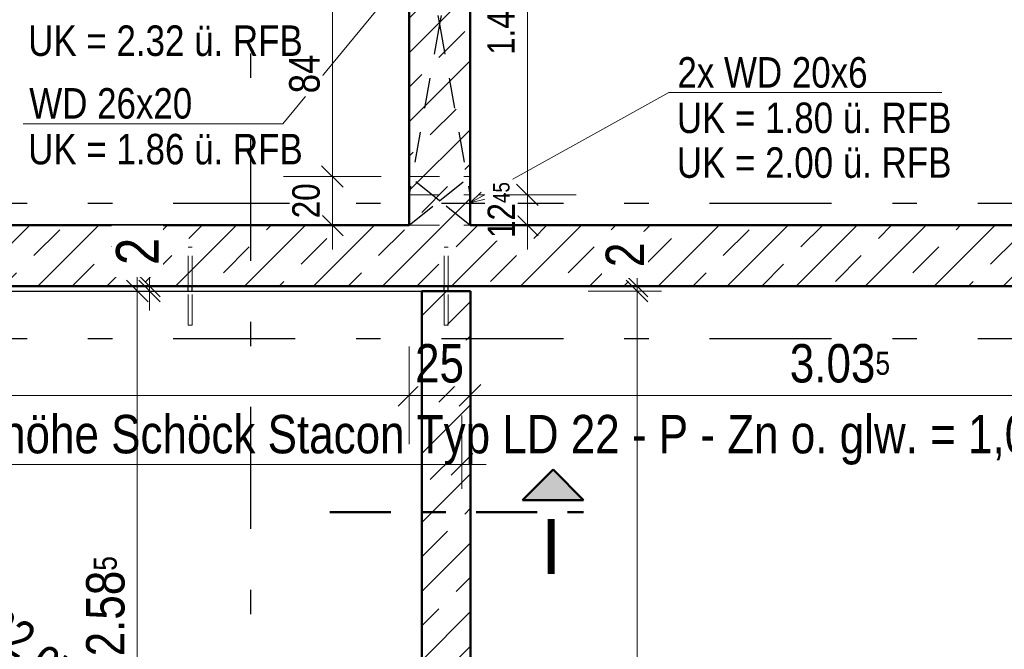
# Model space of a CAD drawing. Header units: millimetres. Extents: x -13 to 146, y -13 to 60.
# Tile 44 of 170: x 9.42 to 13.46, y 18.61 to 21.19. Entities that reach past the tile are written whole.
import ezdxf

# ---------------------------------------------------------------- set-up
doc = ezdxf.new("R2010")
doc.units = ezdxf.units.MM
for name, pattern in [('DASHDOT', [1, 0.5, -0.25, 0, -0.25]), ('DASHDOTX2', [2, 1, -0.5, 0, -0.5]), ('HIDDEN', [0.375, 0.25, -0.125])]:
    doc.linetypes.add(name, pattern=pattern)
for name, color, linetype, lineweight in [('Achsen', 7, 'Continuous', 20), ('Schraffuren', 7, 'Continuous', 20), ('Texte', 7, 'Continuous', 20), ('WPG_DD Elt', 7, 'Continuous', 20), ('WPG_Lüftung Durchbrüche', 7, 'Continuous', 20)]:
    doc.layers.add(name, color=color, linetype=linetype, lineweight=lineweight)
doc.styles.add('Arial', font='arial.ttf')
doc.styles.add('Arial Narrow', font='ARIALN.TTF')
doc.dimstyles.new('Arch_Strakon_dimstyle', dxfattribs={"dimtxt": 11.25, "dimasz": 1, "dimexe": 1.25, "dimexo": 0.0625, "dimgap": 1, "dimtad": 0, "dimdec": 5, "dimzin": 12, "dimdsep": 46, "dimtxsty": 'Arial Narrow', "dimblk": 'Arrowhead_Tick', "dimsah": 1, "dimcen": 0, "dimse1": 1, "dimse2": 1, "dimclrd": 6, "dimclrt": 3, "dimazin": 0, "dimtfac": 1, "dimtdec": 4, "dimtmove": 0, "dimatfit": 3, "dimldrblk": 'NONE', "dimfxl": 1, "dimtvp": 1, "dimtolj": 1, "dimtzin": 0, "dimlwd": 13, "dimarcsym": 2})
pattern_1 = [(45, (0, 0), (-0.1414214, 0.1414214), [0.15, -0.1]), (45, (-0.07071, 0.07071), (-0.1414214, 0.1414214), [])]

# ---------------------------------------------------------------- blocks, each defined once
blk = doc.blocks.new('Arrowhead_Tick')
at = {"color": 0, "linetype": 'Continuous', "lineweight": -2}
for p, q in [((0, 20), (0, -10)), ((-1, 0), (0, 0)), ((10, 0), (0, 0))]:
    blk.add_line(p, q, dxfattribs=at)
at = {"color": 2, "linetype": 'Continuous', "lineweight": 35}
blk.add_line((4.42, 4.42), (-4.42, -4.42), dxfattribs=at)
blk = doc.blocks.new('*D124')
at = {"layer": 'Achsen', "color": 6, "linetype": 'Continuous', "lineweight": 13}
blk.add_line((4.9171, 20.1081), (4.9171, 20.428), dxfattribs=at)
at = {"layer": 'Defpoints', "color": 0}
for p in [(4.9171, 20.438), (26.2851, 20.438), (5.5942, 20.0981)]:
    blk.add_point(p, dxfattribs=at)
at = {"layer": 'Achsen', "color": 6, "lineweight": 13, "xscale": 0.01, "yscale": 0.01, "zscale": 0.01}
for p, rotation in [((4.9171, 20.438), 89.99999999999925), ((4.9171, 20.0981), 269.9999999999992)]:
    blk.add_blockref('Arrowhead_Tick', p, dxfattribs=dict(at, rotation=rotation))
at = {"layer": 'Achsen', "color": 2, "lineweight": 35, "insert": (4.7867, 20.268), "char_height": 0.1575, "attachment_point": 5, "rotation": 90, "style": 'Arial Narrow', "bg_fill": 3, "box_fill_scale": 1.1, "bg_fill_color": 256, "bg_fill_true_color": 13158600, "bg_fill_transparency": 0}
blk.add_mtext('\\A1;34', dxfattribs=at)
blk = doc.blocks.new('_None')
blk = doc.blocks.new('*D125')
at = {"layer": 'Achsen', "color": 6, "linetype": 'Continuous', "lineweight": 13}
blk.add_line((4.9171, 20.448), (4.9171, 22.4597), dxfattribs=at)
at = {"layer": 'Defpoints', "color": 0}
for p in [(4.9171, 22.4697), (5.4742, 22.4697), (26.2851, 20.438)]:
    blk.add_point(p, dxfattribs=at)
at = {"layer": 'Achsen', "color": 6, "lineweight": 13, "xscale": 0.01, "yscale": 0.01, "zscale": 0.01}
for p, rotation in [((4.9171, 22.4697), 89.99999999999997), ((4.9171, 20.438), 270)]:
    blk.add_blockref('Arrowhead_Tick', p, dxfattribs=dict(at, rotation=rotation))
at = {"layer": 'Achsen', "color": 2, "lineweight": 35, "insert": (4.7867, 21.4538), "char_height": 0.1575, "attachment_point": 5, "rotation": 90, "style": 'Arial Narrow', "bg_fill": 3, "box_fill_scale": 1.1, "bg_fill_color": 256, "bg_fill_true_color": 13158600, "bg_fill_transparency": 0}
blk.add_mtext('\\A1;2.03', dxfattribs=at)
blk = doc.blocks.new('*D147')
at = {"layer": 'Achsen', "color": 6, "linetype": 'Continuous', "lineweight": 13}
blk.add_line((5.8542, 19.65), (11.0046, 19.65), dxfattribs=at)
at = {"layer": 'Defpoints', "color": 0}
for p in [(5.8442, 20.3481), (11.0146, 20.3481), (11.0146, 19.65)]:
    blk.add_point(p, dxfattribs=at)
at = {"layer": 'Achsen', "color": 6, "lineweight": 13, "xscale": 0.01, "yscale": 0.01, "zscale": 0.01}
blk.add_blockref('Arrowhead_Tick', (11.0146, 19.65), dxfattribs=at)
at = {"layer": 'Achsen', "color": 6, "lineweight": 13, "xscale": 0.01, "yscale": 0.01, "zscale": 0.01, "rotation": 180}
blk.add_blockref('Arrowhead_Tick', (5.8442, 19.65), dxfattribs=at)
at = {"layer": 'Achsen', "color": 2, "lineweight": 35, "insert": (8.4294, 19.7804), "char_height": 0.1575, "attachment_point": 5, "style": 'Arial Narrow', "bg_fill": 3, "box_fill_scale": 1.1, "bg_fill_color": 256, "bg_fill_true_color": 13158600, "bg_fill_transparency": 0}
blk.add_mtext('\\A1;5.17', dxfattribs=at)
blk = doc.blocks.new('*D148')
at = {"layer": 'Achsen', "color": 6, "linetype": 'Continuous', "lineweight": 13}
blk.add_line((11.0246, 19.65), (11.2546, 19.65), dxfattribs=at)
at = {"layer": 'Defpoints', "color": 0}
for p in [(11.0146, 20.3481), (11.2646, 20.3481), (11.2646, 19.65)]:
    blk.add_point(p, dxfattribs=at)
at = {"layer": 'Achsen', "color": 6, "lineweight": 13, "xscale": 0.01, "yscale": 0.01, "zscale": 0.01}
blk.add_blockref('Arrowhead_Tick', (11.2646, 19.65), dxfattribs=at)
at = {"layer": 'Achsen', "color": 6, "lineweight": 13, "xscale": 0.01, "yscale": 0.01, "zscale": 0.01, "rotation": 180}
blk.add_blockref('Arrowhead_Tick', (11.0146, 19.65), dxfattribs=at)
at = {"layer": 'Achsen', "color": 2, "lineweight": 35, "insert": (11.1396, 19.7804), "char_height": 0.1575, "attachment_point": 5, "style": 'Arial Narrow', "bg_fill": 3, "box_fill_scale": 1.1, "bg_fill_color": 256, "bg_fill_true_color": 13158600, "bg_fill_transparency": 0}
blk.add_mtext('\\A1;25', dxfattribs=at)
blk = doc.blocks.new('*D149')
at = {"layer": 'Achsen', "color": 6, "linetype": 'Continuous', "lineweight": 13}
blk.add_line((11.2746, 19.65), (14.2896, 19.65), dxfattribs=at)
at = {"layer": 'Defpoints', "color": 0}
for p in [(11.2646, 20.3481), (14.2996, 20.3481), (14.2996, 19.65)]:
    blk.add_point(p, dxfattribs=at)
at = {"layer": 'Achsen', "color": 6, "lineweight": 13, "xscale": 0.01, "yscale": 0.01, "zscale": 0.01}
blk.add_blockref('Arrowhead_Tick', (14.2996, 19.65), dxfattribs=at)
at = {"layer": 'Achsen', "color": 6, "lineweight": 13, "xscale": 0.01, "yscale": 0.01, "zscale": 0.01, "rotation": 180}
blk.add_blockref('Arrowhead_Tick', (11.2646, 19.65), dxfattribs=at)
at = {"layer": 'Achsen', "color": 2, "lineweight": 35, "insert": (12.7821, 19.7804), "char_height": 0.1575, "attachment_point": 5, "style": 'Arial Narrow', "bg_fill": 3, "box_fill_scale": 1.1, "bg_fill_color": 256, "bg_fill_true_color": 13158600, "bg_fill_transparency": 0}
blk.add_mtext('\\A1;3.03{\\A1;\\H.6x;\\S5;}', dxfattribs=at)
blk = doc.blocks.new('*D334')
at = {"color": 6, "linetype": 'Continuous', "lineweight": 13}
blk.add_line((9.9, 17.5015), (9.9, 20.0681), dxfattribs=at)
at = {"layer": 'Defpoints', "color": 0}
for p in [(9.9, 20.0781), (11.0671, 20.0781), (9.2671, 17.4915)]:
    blk.add_point(p, dxfattribs=at)
at = {"color": 6, "lineweight": 13, "xscale": 0.01, "yscale": 0.01, "zscale": 0.01}
for p, rotation in [((9.9, 20.0781), 90), ((9.9, 17.4915), 270)]:
    blk.add_blockref('Arrowhead_Tick', p, dxfattribs=dict(at, rotation=rotation))
at = {"color": 2, "lineweight": 35, "insert": (9.7696, 18.7848), "char_height": 0.1575, "attachment_point": 5, "rotation": 90, "style": 'Arial Narrow', "bg_fill": 3, "box_fill_scale": 1.1, "bg_fill_color": 256, "bg_fill_true_color": 13158600, "bg_fill_transparency": 0}
blk.add_mtext('\\A1;2.58{\\A1;\\H.6x;\\S5;}', dxfattribs=at)
blk = doc.blocks.new('*D336')
at = {"color": 6, "linetype": 'Continuous', "lineweight": 13}
for p, q in [((11.95, 20.0681), (11.95, 16.5472)), ((11.95, 13.4015), (11.95, 16.0465))]:
    blk.add_line(p, q, dxfattribs=at)
at = {"layer": 'Defpoints', "color": 0}
for p in [(11.2671, 20.0781), (11.95, 20.0781), (11.2671, 13.3915)]:
    blk.add_point(p, dxfattribs=at)
at = {"color": 6, "lineweight": 13, "xscale": 0.01, "yscale": 0.01, "zscale": 0.01}
for p, rotation in [((11.95, 20.0781), 90), ((11.95, 13.3915), 270)]:
    blk.add_blockref('Arrowhead_Tick', p, dxfattribs=dict(at, rotation=rotation))
at = {"color": 2, "lineweight": 35, "insert": (11.9, 16.2969), "char_height": 0.1575, "attachment_point": 5, "rotation": 90, "style": 'Arial Narrow', "bg_fill": 3, "box_fill_scale": 1.1, "bg_fill_color": 256, "bg_fill_true_color": 13158600, "bg_fill_transparency": 0}
blk.add_mtext('\\A1;6.68{\\A1;\\H.6x;\\S5;}', dxfattribs=at)
blk = doc.blocks.new('*D337')
at = {"color": 6, "linetype": 'Continuous', "lineweight": 13}
for p, q in [((11.95, 20.1081), (11.95, 20.1181)), ((11.95, 20.0781), (11.95, 20.0981)), ((11.95, 20.0681), (11.95, 20.0581))]:
    blk.add_line(p, q, dxfattribs=at)
at = {"layer": 'Defpoints', "color": 0}
for p in [(5.5942, 20.0981), (11.2671, 20.0781), (11.95, 20.0981)]:
    blk.add_point(p, dxfattribs=at)
at = {"color": 6, "lineweight": 13, "xscale": 0.01, "yscale": 0.01, "zscale": 0.01}
for p, rotation in [((11.95, 20.0781), 90), ((11.95, 20.0981), 270)]:
    blk.add_blockref('Arrowhead_Tick', p, dxfattribs=dict(at, rotation=rotation))
at = {"color": 2, "lineweight": 35, "insert": (11.9, 20.2265), "char_height": 0.1575, "attachment_point": 5, "rotation": 90, "style": 'Arial Narrow', "bg_fill": 3, "box_fill_scale": 1.1, "bg_fill_color": 256, "bg_fill_true_color": 13158600, "bg_fill_transparency": 0}
blk.add_mtext('\\A1;2', dxfattribs=at)
blk = doc.blocks.new('*D413')
at = {"layer": 'Achsen', "color": 6, "linetype": 'Continuous', "lineweight": 13}
blk.add_line((7.0256, 19.3668), (11.2216, 19.3668), dxfattribs=at)
at = {"layer": 'Defpoints', "color": 0}
for p in [(7.0156, 25.6511), (11.2316, 25.6511), (11.2316, 19.3668)]:
    blk.add_point(p, dxfattribs=at)
at = {"layer": 'Achsen', "color": 6, "lineweight": 13, "xscale": 0.01, "yscale": 0.01, "zscale": 0.01}
blk.add_blockref('Arrowhead_Tick', (11.2316, 19.3668), dxfattribs=at)
at = {"layer": 'Achsen', "color": 6, "lineweight": 13, "xscale": 0.01, "yscale": 0.01, "zscale": 0.01, "rotation": 180}
blk.add_blockref('Arrowhead_Tick', (7.0156, 19.3668), dxfattribs=at)
blk = doc.blocks.new('*D481')
at = {"layer": 'Defpoints', "color": 0}
for p in [(10.7, 20.5481), (11.0146, 20.5481), (11.0146, 20.3481)]:
    blk.add_point(p, dxfattribs=at)
at = {"layer": 'Texte', "color": 6, "linetype": 'Continuous', "lineweight": 13}
blk.add_line((10.7, 20.3581), (10.7, 20.5381), dxfattribs=at)
at = {"layer": 'Texte', "color": 6, "lineweight": 13, "xscale": 0.01, "yscale": 0.01, "zscale": 0.01}
for p, rotation in [((10.7, 20.5481), 90), ((10.7, 20.3481), 270)]:
    blk.add_blockref('Arrowhead_Tick', p, dxfattribs=dict(at, rotation=rotation))
at = {"layer": 'Texte', "color": 3, "lineweight": 35, "insert": (10.5926, 20.4481), "char_height": 0.1125, "attachment_point": 5, "rotation": 90, "style": 'Arial Narrow', "bg_fill": 3, "box_fill_scale": 1.1, "bg_fill_color": 256, "bg_fill_true_color": 13158600, "bg_fill_transparency": 0}
blk.add_mtext('\\A1;20', dxfattribs=at)
blk = doc.blocks.new('*D482')
at = {"layer": 'Defpoints', "color": 0}
for p in [(11.2645, 20.4725), (11.5, 20.4725), (11.2646, 20.3481)]:
    blk.add_point(p, dxfattribs=at)
at = {"layer": 'Texte', "color": 6, "linetype": 'Continuous', "lineweight": 13}
blk.add_line((11.5, 20.3581), (11.5, 20.4625), dxfattribs=at)
at = {"layer": 'Texte', "color": 6, "lineweight": 13, "xscale": 0.01, "yscale": 0.01, "zscale": 0.01}
for p, rotation in [((11.5, 20.4725), 90), ((11.5, 20.3481), 270)]:
    blk.add_blockref('Arrowhead_Tick', p, dxfattribs=dict(at, rotation=rotation))
at = {"layer": 'Texte', "color": 3, "lineweight": 35, "insert": (11.3935, 20.4103), "char_height": 0.1125, "attachment_point": 5, "rotation": 90, "style": 'Arial Narrow', "bg_fill": 3, "box_fill_scale": 1.1, "bg_fill_color": 256, "bg_fill_true_color": 13158600, "bg_fill_transparency": 0}
blk.add_mtext('\\A1;12{\\A1;\\H.6x;\\S45;}', dxfattribs=at)
blk = doc.blocks.new('*D483')
at = {"layer": 'Defpoints', "color": 0}
for p in [(11.2645, 21.8725), (11.5, 21.8725), (11.2645, 20.4725)]:
    blk.add_point(p, dxfattribs=at)
at = {"layer": 'Texte', "color": 6, "linetype": 'Continuous', "lineweight": 13}
blk.add_line((11.5, 20.4825), (11.5, 21.8625), dxfattribs=at)
at = {"layer": 'Texte', "color": 6, "lineweight": 13, "xscale": 0.01, "yscale": 0.01, "zscale": 0.01}
for p, rotation in [((11.5, 21.8725), 90), ((11.5, 20.4725), 270)]:
    blk.add_blockref('Arrowhead_Tick', p, dxfattribs=dict(at, rotation=rotation))
at = {"layer": 'Texte', "color": 3, "lineweight": 35, "insert": (11.3926, 21.1725), "char_height": 0.1125, "attachment_point": 5, "rotation": 90, "style": 'Arial Narrow', "bg_fill": 3, "box_fill_scale": 1.1, "bg_fill_color": 256, "bg_fill_true_color": 13158600, "bg_fill_transparency": 0}
blk.add_mtext('\\A1;1.40', dxfattribs=at)
blk = doc.blocks.new('*D555')
at = {"layer": 'Defpoints', "color": 0}
for p in [(10.7, 21.3896), (11.0146, 21.3896), (11.0146, 20.5481)]:
    blk.add_point(p, dxfattribs=at)
at = {"layer": 'WPG_Lüftung Durchbrüche', "color": 6, "linetype": 'Continuous', "lineweight": 13}
blk.add_line((10.7, 20.5581), (10.7, 21.3796), dxfattribs=at)
at = {"layer": 'WPG_Lüftung Durchbrüche', "color": 6, "lineweight": 13, "xscale": 0.01, "yscale": 0.01, "zscale": 0.01}
for p, rotation in [((10.7, 21.3896), 90), ((10.7, 20.5481), 270)]:
    blk.add_blockref('Arrowhead_Tick', p, dxfattribs=dict(at, rotation=rotation))
at = {"layer": 'WPG_Lüftung Durchbrüche', "color": 3, "lineweight": 35, "insert": (10.5862, 20.9688), "char_height": 0.125, "attachment_point": 5, "rotation": 90, "style": 'Arial Narrow', "bg_fill": 3, "box_fill_scale": 1.1, "bg_fill_color": 256, "bg_fill_true_color": 13158600, "bg_fill_transparency": 0}
blk.add_mtext('\\A1;84', dxfattribs=at)
blk = doc.blocks.new('*D734')
at = {"layer": 'Achsen', "color": 6, "linetype": 'Continuous', "lineweight": 13}
for p, q in [((9.95, 20.1081), (9.95, 20.1181)), ((9.95, 20.0781), (9.95, 20.0981)), ((9.95, 20.0681), (9.95, 20.0581))]:
    blk.add_line(p, q, dxfattribs=at)
at = {"layer": 'Defpoints', "color": 0}
for p in [(9.95, 20.0981), (11.0671, 20.0781), (11.1591, 20.0981)]:
    blk.add_point(p, dxfattribs=at)
at = {"layer": 'Achsen', "color": 6, "lineweight": 13, "xscale": 0.01, "yscale": 0.01, "zscale": 0.01}
for p, rotation in [((9.95, 20.0781), 90), ((9.95, 20.0981), 270)]:
    blk.add_blockref('Arrowhead_Tick', p, dxfattribs=dict(at, rotation=rotation))
at = {"layer": 'Achsen', "color": 2, "lineweight": 35, "insert": (9.9, 20.2407), "char_height": 0.175, "attachment_point": 5, "rotation": 90, "style": 'Arial Narrow', "bg_fill": 3, "box_fill_scale": 1.1, "bg_fill_color": 256, "bg_fill_true_color": 13158600, "bg_fill_transparency": 0}
blk.add_mtext('\\A1;2', dxfattribs=at)

msp = doc.modelspace()

# ---------------------------------------------------------------- hatches: boundary and pattern name
at = {"lineweight": 25, "true_color": 0x0000ff}
msp.add_hatch(color=5, dxfattribs=at).paths.add_polyline_path([(11.605536, 19.345515), (11.480536, 19.220515), (11.730536, 19.220515)])
at = {"layer": 'Schraffuren', "lineweight": 13}
h = msp.add_hatch(dxfattribs=at)
h.set_pattern_fill('bB', color=6, scale=0.01, angle=45, style=0, pattern_type=2)
h.set_pattern_definition(pattern_1)
h.paths.add_polyline_path([(11.264642, 22.695742), (11.264642, 20.34809), (11.014642, 20.34809), (11.014642, 22.695742)])
h = msp.add_hatch(dxfattribs=at)
h.set_pattern_fill('bB', color=6, scale=0.01, angle=45, style=0, pattern_type=2)
h.set_pattern_definition(pattern_1)
h.paths.add_polyline_path([(24.289608, 20.09809), (5.594235, 20.09809), (5.594235, 20.34809), (24.289608, 20.34809)])
h = msp.add_hatch(dxfattribs=at)
h.set_pattern_fill('bB', color=6, scale=0.01, angle=45, style=0, pattern_type=2)
h.set_pattern_definition(pattern_1)
h.paths.add_polyline_path([(11.267092, 20.07809), (11.267092, 13.391508), (11.067092, 13.391508), (11.067092, 20.07809)])

# ---------------------------------------------------------------- linework, layer by layer
at = {"color": 5, "linetype": 'Continuous', "lineweight": 18}
msp.add_line((10.497353, 20.764147), (9.431067, 20.764147), dxfattribs=at)
at = {"color": 4, "linetype": 'Continuous', "lineweight": 50}
for p, q in [((11.605536, 19.345515), (11.480536, 19.220515)), ((11.730536, 19.220515), (11.605536, 19.345515)), ((11.480536, 19.220515), (11.730536, 19.220515))]:
    msp.add_line(p, q, dxfattribs=at)
at = {"color": 4, "linetype": 'DASHDOT', "lineweight": 50, "ltscale": 0.5}
msp.add_line((10.689873, 19.170515), (11.730536, 19.170515), dxfattribs=at)
at = {"layer": 'Achsen', "color": 3, "linetype": 'DASHDOTX2', "lineweight": 25, "ltscale": 0.5}
for p, q in [((10.364631, 39.402162), (10.364631, 12.374124)), ((3.447631, 20.43799), (49.122527, 20.43799)), ((3.447631, 19.88299), (49.122527, 19.88299))]:
    msp.add_line(p, q, dxfattribs=at)
at = {"layer": 'WPG_Lüftung Durchbrüche', "color": 5, "linetype": 'Continuous', "lineweight": 18}
for p, q in [((10.497353, 20.764147), (11.008927, 21.386289)), ((12.080454, 20.892617), (11.265934, 20.440003)), ((13.200707, 20.892617), (12.080454, 20.892617)), ((11.265934, 20.440003), (11.310572, 20.4832)), ((11.32619, 20.455094), (11.265934, 20.440003))]:
    msp.add_line(p, q, dxfattribs=at)

# ---------------------------------------------------------------- next in the draw order: dimensions: what is measured, and where the dimension line sits
at = {"layer": 'Achsen', "lineweight": 35}
dim = msp.add_linear_dim(base=(4.917088, 20.43799), p1=(5.594235, 20.09809), p2=(26.285079, 20.43799), angle=90, text='34', dimstyle='Arch_Strakon_dimstyle', override={"dimscale": 0.01, "dimtxt": 15.75, "dimasz": 1, "dimgap": 5, "dimtad": 1, "dimjust": 0, "dimtih": 0, "dimtoh": 0, "dimdec": 5, "dimdsep": 46, "dimtxsty": 'Arial Narrow', "dimclrd": 6, "dimclrt": 2, "dimtix": 1, "dimtofl": 255, "dimtmove": 0, "dimatfit": 2, "dimfxl": 0, "dimfxlon": 0, "dimtvp": 31.746032, "dimtfill": 1, "dimtfillclr": 7, "dimlwd": 13}, dxfattribs=at)
dim.commit()
dim.dimension.update_dxf_attribs({"geometry": '*D124', "text_midpoint": (4.917088, 20.26804), "dimtype": 160})

# ---------------------------------------------------------------- next in the draw order: dimensions: what is measured, and where the dimension line sits
dim = msp.add_linear_dim(base=(4.917088, 22.469694), p1=(26.285079, 20.43799), p2=(5.474235, 22.469694), angle=90, text='2.03', dimstyle='Arch_Strakon_dimstyle', override={"dimscale": 0.01, "dimtxt": 15.75, "dimasz": 1, "dimgap": 5, "dimtad": 1, "dimjust": 0, "dimtih": 0, "dimtoh": 0, "dimdec": 5, "dimdsep": 46, "dimtxsty": 'Arial Narrow', "dimclrd": 6, "dimclrt": 2, "dimtix": 1, "dimtofl": 255, "dimtmove": 0, "dimatfit": 2, "dimfxl": 0, "dimfxlon": 0, "dimtvp": 31.746032, "dimtfill": 1, "dimtfillclr": 7, "dimlwd": 13}, dxfattribs=at)
dim.commit()
dim.dimension.update_dxf_attribs({"geometry": '*D125', "text_midpoint": (4.917088, 21.453842), "dimtype": 160})

# ---------------------------------------------------------------- next in the draw order: texts
at = {"layer": 'WPG_DD Elt', "color": 3, "lineweight": 25, "style": 'Arial Narrow'}
for s, p in [('2x WD 20x6', (12.115535, 20.912721)), ('UK = 1.80 ü. RFB', (12.113254, 20.726162)), ('^I', (12.891294, 20.726162)), ('^I', (12.891294, 20.574733))]:
    msp.add_text(s, height=0.125, dxfattribs=at).set_placement(p)
at = {"layer": 'WPG_Lüftung Durchbrüche', "color": 3, "lineweight": 25, "style": 'Arial Narrow'}
for s, p in [('WD 26x20', (9.456727, 20.785673)), ('UK = 2.00 ü. RFB', (12.113254, 20.542558))]:
    msp.add_text(s, height=0.125, dxfattribs=at).set_placement(p)

# ---------------------------------------------------------------- next in the draw order: dimensions: what is measured, and where the dimension line sits
at = {"layer": 'Achsen', "lineweight": 35}
dim = msp.add_linear_dim(base=(11.014642, 19.65), p1=(5.844235, 20.34809), p2=(11.014642, 20.34809), text='5.17', dimstyle='Arch_Strakon_dimstyle', override={"dimscale": 0.01, "dimtxt": 15.75, "dimasz": 1, "dimgap": 5, "dimtad": 1, "dimjust": 0, "dimtih": 0, "dimtoh": 0, "dimdec": 5, "dimdsep": 46, "dimtxsty": 'Arial Narrow', "dimclrd": 6, "dimclrt": 2, "dimtix": 1, "dimtofl": 255, "dimtmove": 0, "dimatfit": 2, "dimfxl": 0, "dimfxlon": 0, "dimtvp": 31.746032, "dimtfill": 1, "dimtfillclr": 7, "dimlwd": 13}, dxfattribs=at)
dim.commit()
dim.dimension.update_dxf_attribs({"geometry": '*D147', "text_midpoint": (8.429439, 19.65), "dimtype": 160})

# ---------------------------------------------------------------- next in the draw order: dimensions: what is measured, and where the dimension line sits
dim = msp.add_linear_dim(base=(11.264642, 19.65), p1=(11.014642, 20.34809), p2=(11.264642, 20.34809), text='25', dimstyle='Arch_Strakon_dimstyle', override={"dimscale": 0.01, "dimtxt": 15.75, "dimasz": 1, "dimgap": 5, "dimtad": 1, "dimjust": 0, "dimtih": 0, "dimtoh": 0, "dimdec": 5, "dimdsep": 46, "dimtxsty": 'Arial Narrow', "dimclrd": 6, "dimclrt": 2, "dimtix": 1, "dimtofl": 255, "dimtmove": 0, "dimatfit": 2, "dimfxl": 0, "dimfxlon": 0, "dimtvp": 31.746032, "dimtfill": 1, "dimtfillclr": 7, "dimlwd": 13}, dxfattribs=at)
dim.commit()
dim.dimension.update_dxf_attribs({"geometry": '*D148', "text_midpoint": (11.139642, 19.65), "dimtype": 160})

# ---------------------------------------------------------------- next in the draw order: dimensions: what is measured, and where the dimension line sits
at = {"lineweight": 35}
dim = msp.add_linear_dim(base=(9.9, 20.07809), p1=(9.267084, 17.491512), p2=(11.067092, 20.07809), angle=90, text='2.58{\\A1;\\H.6x;\\S5;}', dimstyle='Arch_Strakon_dimstyle', override={"dimscale": 0.01, "dimtxt": 15.75, "dimasz": 1, "dimgap": 5, "dimtad": 1, "dimjust": 0, "dimtih": 0, "dimtoh": 0, "dimdec": 5, "dimdsep": 46, "dimtxsty": 'Arial Narrow', "dimclrd": 6, "dimclrt": 2, "dimtix": 1, "dimtofl": 255, "dimtmove": 0, "dimatfit": 2, "dimfxl": 0, "dimfxlon": 0, "dimtvp": 31.746032, "dimtfill": 1, "dimtfillclr": 7, "dimlwd": 13}, dxfattribs=at)
dim.commit()
dim.dimension.update_dxf_attribs({"geometry": '*D334', "text_midpoint": (9.9, 18.784801), "dimtype": 160})
at = {"layer": 'Achsen', "lineweight": 35}
dim = msp.add_linear_dim(base=(14.299642, 19.65), p1=(11.264642, 20.34809), p2=(14.299642, 20.34809), text='3.03{\\A1;\\H.6x;\\S5;}', dimstyle='Arch_Strakon_dimstyle', override={"dimscale": 0.01, "dimtxt": 15.75, "dimasz": 1, "dimgap": 5, "dimtad": 1, "dimjust": 0, "dimtih": 0, "dimtoh": 0, "dimdec": 5, "dimdsep": 46, "dimtxsty": 'Arial Narrow', "dimclrd": 6, "dimclrt": 2, "dimtix": 1, "dimtofl": 255, "dimtmove": 0, "dimatfit": 2, "dimfxl": 0, "dimfxlon": 0, "dimtvp": 31.746032, "dimtfill": 1, "dimtfillclr": 7, "dimlwd": 13}, dxfattribs=at)
dim.commit()
dim.dimension.update_dxf_attribs({"geometry": '*D149', "text_midpoint": (12.782142, 19.65), "dimtype": 160})

# ---------------------------------------------------------------- next in the draw order: linework, layer by layer
at = {"color": 6, "linetype": 'HIDDEN', "lineweight": 13, "ltscale": 0.5}
for p, q in [((10.109086, 19.938093), (10.109695, 19.938093)), ((10.109695, 19.938093), (10.111429, 19.938093)), ((10.111429, 19.938093), (10.114025, 19.938093)), ((10.114025, 19.938093), (10.117086, 19.938093)), ((10.117086, 19.938093), (10.120148, 19.938093)), ((10.120148, 19.938093), (10.122743, 19.938093)), ((10.122743, 19.938093), (10.124477, 19.938093)), ((10.124477, 19.938093), (10.125086, 19.938093)), ((11.159086, 19.938093), (11.159695, 19.938093)), ((11.159695, 19.938093), (11.161429, 19.938093)), ((11.161429, 19.938093), (11.164025, 19.938093)), ((11.164025, 19.938093), (11.167086, 19.938093)), ((11.167086, 19.938093), (11.170148, 19.938093)), ((11.170148, 19.938093), (11.172743, 19.938093)), ((11.172743, 19.938093), (11.174477, 19.938093)), ((11.174477, 19.938093), (11.175086, 19.938093))]:
    msp.add_line(p, q, dxfattribs=at)

# ---------------------------------------------------------------- next in the draw order: dimensions: what is measured, and where the dimension line sits
at = {"lineweight": 35}
dim = msp.add_linear_dim(base=(11.95, 20.07809), p1=(11.267092, 13.391508), p2=(11.267092, 20.07809), angle=90, text='6.68{\\A1;\\H.6x;\\S5;}', dimstyle='Arch_Strakon_dimstyle', override={"dimscale": 0.01, "dimtxt": 15.75, "dimasz": 1, "dimgap": 5, "dimtad": 0, "dimjust": 0, "dimtih": 0, "dimtoh": 0, "dimdec": 5, "dimdsep": 46, "dimtxsty": 'Arial Narrow', "dimclrd": 6, "dimclrt": 2, "dimtix": 0, "dimtofl": 255, "dimtmove": 2, "dimatfit": 2, "dimfxl": 0, "dimfxlon": 0, "dimtvp": 31.746032, "dimtfill": 1, "dimtfillclr": 7, "dimlwd": 13}, dxfattribs=at)
dim.commit()
dim.dimension.update_dxf_attribs({"geometry": '*D336', "text_midpoint": (11.9, 16.29688), "dimtype": 160})

# ---------------------------------------------------------------- next in the draw order: texts
at = {"color": 4, "lineweight": 50, "style": 'Arial'}
msp.add_text('I', height=0.225, dxfattribs=at).set_placement((11.55356, 18.917261))
at = {"layer": 'Achsen', "color": 2, "lineweight": 35, "style": 'Arial Narrow'}
msp.add_text('5 x Querkraftdorn in Deckenhöhe Schöck Stacon Typ LD 22 - P - Zn o. glw. = 1,05 m, mit Brandschutzmanschette BSM 20 LD 16-22', height=0.1575, dxfattribs=at).set_placement((7.084756, 19.412103))

# ---------------------------------------------------------------- next in the draw order: dimensions: what is measured, and where the dimension line sits
at = {"lineweight": 35}
dim = msp.add_linear_dim(base=(11.95, 20.09809), p1=(11.267092, 20.07809), p2=(5.594235, 20.09809), angle=90, text='2', dimstyle='Arch_Strakon_dimstyle', override={"dimscale": 0.01, "dimtxt": 15.75, "dimasz": 1, "dimgap": 5, "dimtad": 1, "dimjust": 4, "dimtih": 0, "dimtoh": 0, "dimdec": 5, "dimdsep": 46, "dimtxsty": 'Arial Narrow', "dimclrd": 6, "dimclrt": 2, "dimtix": 0, "dimtofl": 255, "dimtmove": 2, "dimatfit": 2, "dimfxl": 0, "dimfxlon": 0, "dimtvp": 31.746032, "dimtfill": 1, "dimtfillclr": 7, "dimlwd": 13}, dxfattribs=at)
dim.commit()
dim.dimension.update_dxf_attribs({"geometry": '*D337', "text_midpoint": (11.9, 20.226452), "dimtype": 160})

# ---------------------------------------------------------------- next in the draw order: linework, layer by layer
at = {"color": 4, "linetype": 'Continuous', "lineweight": 50}
msp.add_line((11.267092, 13.391508), (11.267092, 20.07809), dxfattribs=at)

# ---------------------------------------------------------------- next in the draw order: dimensions: what is measured, and where the dimension line sits
at = {"layer": 'Achsen', "lineweight": 35}
dim = msp.add_linear_dim(base=(11.231561, 19.366841), p1=(7.015555, 25.651075), p2=(11.231561, 25.651075), text=' ', dimstyle='Arch_Strakon_dimstyle', override={"dimscale": 0.01, "dimtxt": 15, "dimasz": 1, "dimgap": 5, "dimtad": 1, "dimjust": 0, "dimtih": 0, "dimtoh": 0, "dimdec": 5, "dimdsep": 46, "dimtxsty": 'Arial Narrow', "dimclrd": 6, "dimclrt": 2, "dimtix": 1, "dimtofl": 255, "dimtmove": 0, "dimatfit": 2, "dimfxl": 0, "dimfxlon": 0, "dimtvp": 33.333333, "dimtfill": 1, "dimtfillclr": 7, "dimlwd": 13}, dxfattribs=at)
dim.commit()
dim.dimension.update_dxf_attribs({"geometry": '*D413', "text_midpoint": (9.123558, 19.366841), "dimtype": 160})

# ---------------------------------------------------------------- next in the draw order: texts
at = {"color": 2, "lineweight": 35, "insert": (8.268537, 19.238321), "char_height": 0.15, "attachment_point": 7, "rotation": 328.376, "line_spacing_factor": 0.9, "style": 'Arial Narrow', "bg_fill": 3, "box_fill_scale": 1.2, "bg_fill_color": 256, "bg_fill_true_color": 13158600, "bg_fill_transparency": 0}
msp.add_mtext('Stb.-Decke d= 22 cm, OK + 9.47 m', dxfattribs=at)

# ---------------------------------------------------------------- next in the draw order: dimensions: what is measured, and where the dimension line sits
at = {"layer": 'Texte', "lineweight": 35}
for base, p1, p2, text, picture, middle in [((11.5, 20.472541), (11.264642, 20.34809), (11.264495, 20.472541), '12{\\A1;\\H.6x;\\S45;}', '*D482', (11.5, 20.410315)), ((10.7, 20.54809), (11.014642, 20.34809), (11.014642, 20.54809), '20', '*D481', (10.7, 20.44809))]:
    dim = msp.add_linear_dim(base=base, p1=p1, p2=p2, angle=90, text=text, dimstyle='Arch_Strakon_dimstyle', override={"dimscale": 0.01, "dimtxt": 11.25, "dimasz": 1, "dimgap": 5, "dimtad": 1, "dimjust": 0, "dimtih": 0, "dimtoh": 0, "dimdec": 4, "dimdsep": 46, "dimtxsty": 'Arial Narrow', "dimclrd": 6, "dimclrt": 3, "dimtix": 1, "dimtofl": 255, "dimtmove": 0, "dimatfit": 2, "dimfxl": 0, "dimfxlon": 0, "dimtvp": 44.444444, "dimtfill": 1, "dimtfillclr": 7, "dimlwd": 13}, dxfattribs=at)
    dim.commit()
    dim.dimension.update_dxf_attribs({"geometry": picture, "text_midpoint": middle, "dimtype": 160})

# ---------------------------------------------------------------- next in the draw order: linework, layer by layer
at = {"color": 4, "linetype": 'Continuous', "lineweight": 50}
for p, q in [((5.844235, 20.34809), (11.014642, 20.34809)), ((11.264642, 20.34809), (14.299642, 20.34809))]:
    msp.add_line(p, q, dxfattribs=at)
at = {"color": 6, "linetype": 'HIDDEN', "lineweight": 13, "ltscale": 0.5}
for p, q in [((11.014642, 20.34809), (11.264495, 20.34809)), ((11.264495, 20.34809), (11.264642, 20.34809))]:
    msp.add_line(p, q, dxfattribs=at)

# ---------------------------------------------------------------- next in the draw order: dimensions: what is measured, and where the dimension line sits
at = {"layer": 'Achsen', "lineweight": 35}
dim = msp.add_linear_dim(base=(9.95, 20.09809), p1=(11.067092, 20.07809), p2=(11.159086, 20.09809), angle=90, text='2', dimstyle='Arch_Strakon_dimstyle', override={"dimscale": 0.01, "dimtxt": 17.5, "dimasz": 1, "dimgap": 5, "dimtad": 1, "dimjust": 4, "dimtih": 0, "dimtoh": 0, "dimdec": 5, "dimdsep": 46, "dimtxsty": 'Arial Narrow', "dimclrd": 6, "dimclrt": 2, "dimtix": 0, "dimtofl": 255, "dimtmove": 2, "dimatfit": 2, "dimfxl": 0, "dimfxlon": 0, "dimtvp": 28.571429, "dimtfill": 1, "dimtfillclr": 7, "dimlwd": 13}, dxfattribs=at)
dim.commit()
dim.dimension.update_dxf_attribs({"geometry": '*D734', "text_midpoint": (9.9, 20.240715), "dimtype": 160})
at = {"layer": 'Texte', "lineweight": 35}
dim = msp.add_linear_dim(base=(11.5, 21.872541), p1=(11.264495, 20.472541), p2=(11.264495, 21.872541), angle=90, text='1.40', dimstyle='Arch_Strakon_dimstyle', override={"dimscale": 0.01, "dimtxt": 11.25, "dimasz": 1, "dimgap": 5, "dimtad": 1, "dimjust": 0, "dimtih": 0, "dimtoh": 0, "dimdec": 4, "dimdsep": 46, "dimtxsty": 'Arial Narrow', "dimclrd": 6, "dimclrt": 3, "dimtix": 1, "dimtofl": 255, "dimtmove": 0, "dimatfit": 2, "dimfxl": 0, "dimfxlon": 0, "dimtvp": 44.444444, "dimtfill": 1, "dimtfillclr": 7, "dimlwd": 13}, dxfattribs=at)
dim.commit()
dim.dimension.update_dxf_attribs({"geometry": '*D483', "text_midpoint": (11.5, 21.172541), "dimtype": 160})
at = {"layer": 'WPG_Lüftung Durchbrüche', "lineweight": 35}
dim = msp.add_linear_dim(base=(10.7, 21.38959), p1=(11.014642, 20.54809), p2=(11.014642, 21.38959), angle=90, text='84', dimstyle='Arch_Strakon_dimstyle', override={"dimscale": 0.01, "dimtxt": 12.5, "dimasz": 1, "dimgap": 5, "dimtad": 1, "dimjust": 0, "dimtih": 0, "dimtoh": 0, "dimdec": 5, "dimdsep": 46, "dimtxsty": 'Arial Narrow', "dimclrd": 6, "dimclrt": 3, "dimtix": 1, "dimtofl": 255, "dimtmove": 0, "dimatfit": 2, "dimfxl": 0, "dimfxlon": 0, "dimtvp": 40, "dimtfill": 1, "dimtfillclr": 7, "dimlwd": 13}, dxfattribs=at)
dim.commit()
dim.dimension.update_dxf_attribs({"geometry": '*D555', "text_midpoint": (10.7, 20.96884), "dimtype": 160})

# ---------------------------------------------------------------- next in the draw order: linework, layer by layer
at = {"color": 4, "linetype": 'Continuous', "lineweight": 50}
for p, q in [((11.014642, 20.34809), (11.014642, 22.29809)), ((11.264642, 20.34809), (11.264642, 22.29809)), ((5.594235, 20.09809), (24.289608, 20.09809)), ((11.067092, 20.07809), (11.267092, 20.07809)), ((11.067092, 13.391508), (11.067092, 20.07809))]:
    msp.add_line(p, q, dxfattribs=at)
at = {"color": 6, "linetype": 'HIDDEN', "lineweight": 13, "ltscale": 0.5}
for p, q in [((11.264495, 20.54809), (11.264495, 21.38959)), ((11.014642, 20.54809), (11.264495, 20.54809)), ((11.264495, 20.34809), (11.264495, 20.54809)), ((11.014642, 20.472541), (11.264495, 20.472541)), ((10.109086, 20.258093), (10.109695, 20.258093)), ((10.109086, 20.09809), (10.109086, 20.258093)), ((10.109695, 20.258093), (10.111429, 20.258093)), ((10.111429, 20.258093), (10.114025, 20.258093)), ((10.114025, 20.258093), (10.117086, 20.258093)), ((10.117086, 20.258093), (10.120148, 20.258093)), ((10.120148, 20.258093), (10.122743, 20.258093)), ((10.122743, 20.258093), (10.124477, 20.258093)), ((10.124477, 20.258093), (10.125086, 20.258093)), ((10.125086, 20.09809), (10.125086, 20.258093)), ((11.159086, 20.258093), (11.159695, 20.258093)), ((11.159086, 20.09809), (11.159086, 20.258093)), ((11.159695, 20.258093), (11.161429, 20.258093)), ((11.161429, 20.258093), (11.164025, 20.258093)), ((11.164025, 20.258093), (11.167086, 20.258093)), ((11.167086, 20.258093), (11.170148, 20.258093)), ((11.170148, 20.258093), (11.172743, 20.258093)), ((11.172743, 20.258093), (11.174477, 20.258093)), ((11.174477, 20.258093), (11.175086, 20.258093)), ((11.175086, 20.09809), (11.175086, 20.258093)), ((10.109086, 19.938093), (10.109086, 20.07809)), ((10.125086, 19.938093), (10.125086, 20.07809)), ((11.159086, 19.938093), (11.159086, 20.07809)), ((11.175086, 19.938093), (11.175086, 20.07809))]:
    msp.add_line(p, q, dxfattribs=at)
at = {"layer": 'Achsen', "color": 3, "linetype": 'HIDDEN', "lineweight": 25, "ltscale": 0.5}
for p, q in [((11.014642, 21.872541), (11.139569, 21.172541)), ((11.264495, 21.872541), (11.139569, 21.172541)), ((11.139569, 21.172541), (11.014642, 20.472541)), ((11.139569, 21.172541), (11.264495, 20.472541)), ((11.139569, 20.44809), (11.014642, 20.54809)), ((11.139569, 20.44809), (11.264495, 20.54809)), ((11.014642, 20.34809), (11.139569, 20.44809)), ((11.264495, 20.34809), (11.139569, 20.44809))]:
    msp.add_line(p, q, dxfattribs=at)
at = {"layer": 'Achsen', "color": 3, "linetype": 'Continuous', "lineweight": 25}
for p, q in [((7.067086, 20.07809), (11.067092, 20.07809)), ((10.109086, 20.07809), (10.109086, 20.09809)), ((10.125086, 20.07809), (10.125086, 20.09809)), ((11.159086, 20.07809), (11.159086, 20.09809)), ((11.175086, 20.07809), (11.175086, 20.09809))]:
    msp.add_line(p, q, dxfattribs=at)

# ---------------------------------------------------------------- next in the draw order: texts
at = {"layer": 'WPG_Lüftung Durchbrüche', "color": 3, "lineweight": 25, "style": 'Arial Narrow'}
for s, p in [('UK = 2.32 ü. RFB', (9.45234, 21.042785)), ('UK = 1.86 ü. RFB', (9.45234, 20.597752))]:
    msp.add_text(s, height=0.125, dxfattribs=at).set_placement(p)

doc.saveas('drawing.dxf')
